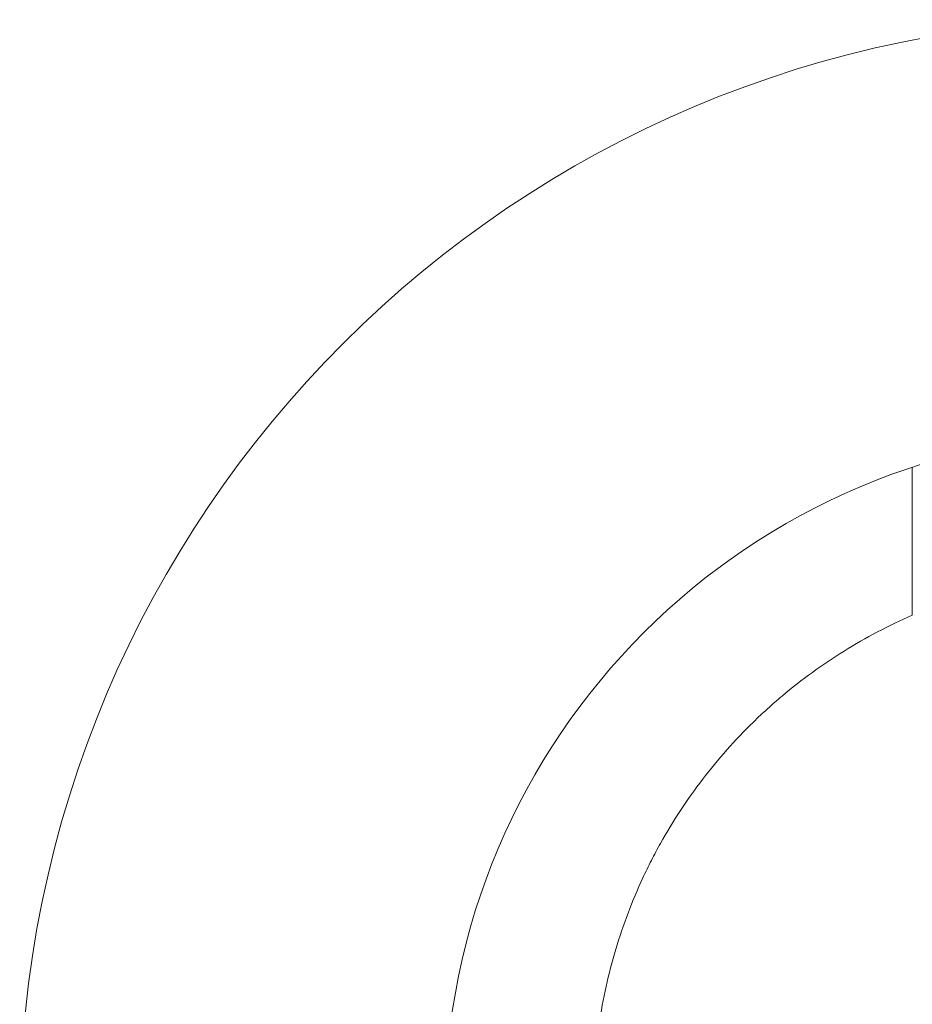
# Model space of a CAD drawing. Header units: millimetres. Extents: x 990 to 1809, y 0 to 562.
# Tile 115 of 256: x 1200.32 to 1202.42, y 475.22 to 477.54. Entities that reach past the tile are written whole.
import ezdxf

# ---------------------------------------------------------------- set-up
doc = ezdxf.new("R2010")
doc.units = ezdxf.units.MM
doc.layers.add('1', color=7, linetype='Continuous', true_color=0xffffff)

msp = doc.modelspace()

# ---------------------------------------------------------------- linework, layer by layer
at = {"layer": '1', "color": 7, "linetype": 'Continuous', "lineweight": 18}
msp.add_line((1202.4205, 476.4839), (1202.4205, 476.1358), dxfattribs=at)
for centre, major_axis in [((1202.9205, 474.9382), (-2.6, 0)), ((1202.9205, 474.9643), (1.6, 0))]:
    msp.add_ellipse(centre, major_axis=major_axis, ratio=0.999657, dxfattribs=at)
msp.add_open_spline([(1202.4205, 476.1358), (1202.3646, 476.1114), (1202.3112, 476.0832), (1202.2091, 476.0198), (1202.1604, 475.9845), (1202.1026, 475.9358), (1202.0912, 475.9259), (1202.0687, 475.9055), (1202.0576, 475.895), (1202.025, 475.8633), (1202.0042, 475.8415), (1201.9444, 475.774), (1201.908, 475.7264), (1201.8585, 475.6511), (1201.8428, 475.6253), (1201.8207, 475.5855), (1201.8135, 475.5721), (1201.7997, 475.5451), (1201.7931, 475.5315), (1201.7613, 475.4631), (1201.74, 475.407), (1201.7142, 475.3208), (1201.7066, 475.2917), (1201.6936, 475.2328), (1201.6881, 475.2029), (1201.6748, 475.1125), (1201.6662, 474.9922), (1201.6748, 474.8721), (1201.6879, 474.7821), (1201.6934, 474.752), (1201.7065, 474.6927), (1201.714, 474.6635), (1201.7399, 474.5768), (1201.7611, 474.5206), (1201.7992, 474.4385), (1201.8129, 474.4115), (1201.835, 474.3716), (1201.8426, 474.3584), (1201.8583, 474.3324), (1201.8664, 474.3195), (1201.9077, 474.2563), (1201.9442, 474.2085), (1202.0039, 474.1408), (1202.0246, 474.119), (1202.057, 474.0872), (1202.068, 474.0768), (1202.0904, 474.0564), (1202.1019, 474.0463), (1202.16, 473.9971), (1202.2088, 473.9616), (1202.3111, 473.8978), (1202.3646, 473.8696), (1202.4205, 473.8452)], degree=3, knots=[0, 0, 0, 0, 0.0625, 0.0625, 0.125, 0.125, 0.140625, 0.140625, 0.15625, 0.15625, 0.1875, 0.1875, 0.25, 0.25, 0.28125, 0.28125, 0.296875, 0.296875, 0.3125, 0.3125, 0.375, 0.375, 0.40625, 0.40625, 0.4375, 0.4375, 0.5, 0.5625, 0.5625, 0.59375, 0.59375, 0.625, 0.625, 0.6875, 0.6875, 0.71875, 0.71875, 0.734375, 0.734375, 0.75, 0.75, 0.8125, 0.8125, 0.84375, 0.84375, 0.859375, 0.859375, 0.875, 0.875, 0.9375, 0.9375, 1, 1, 1, 1], dxfattribs=at)

doc.saveas('drawing.dxf')
